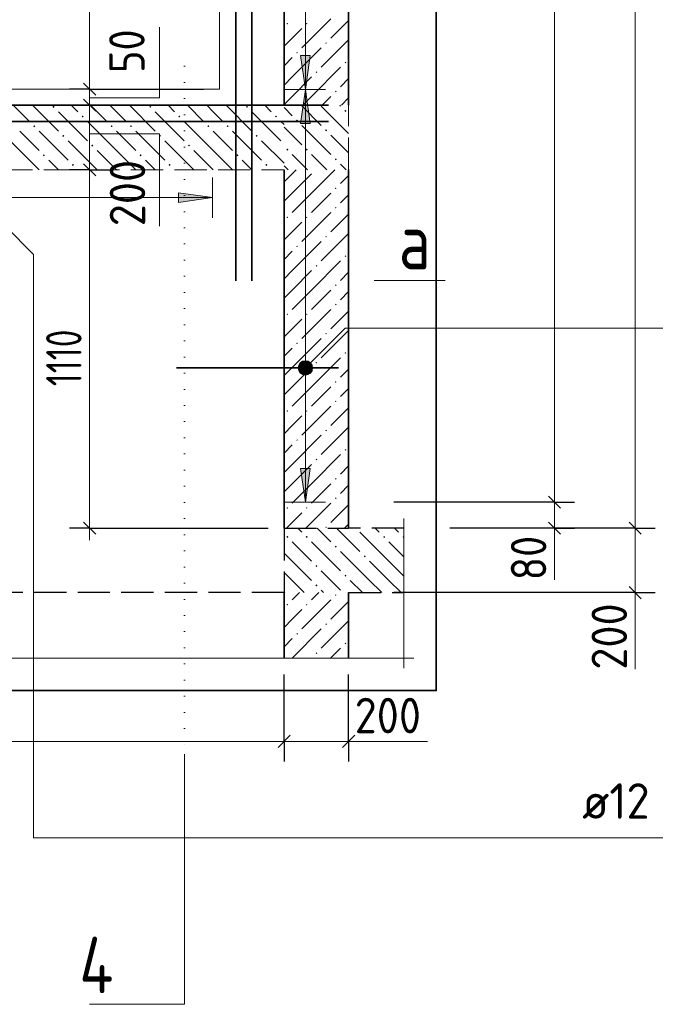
# Model space of a CAD drawing. Header units: millimetres. Extents: x 0 to 50400, y 0 to 35640.
# Tile 15 of 20: x 40221 to 44951, y 16908 to 24229. Entities that reach past the tile are written whole.
import ezdxf

# ---------------------------------------------------------------- set-up
doc = ezdxf.new("R2010")
doc.units = ezdxf.units.MM
doc.linetypes.add('______2', pattern=[324, 240, -84])
doc.linetypes.add('______9', pattern=[120, 0, -120])
for name, color, linetype, lineweight in [('Standard', 7, 'Continuous', 25), ('Высотные отметки', 7, 'Continuous', 25), ('ЖБ Лестница', 52, 'Continuous', 25), ('ЖБ Перекрытие верхний уровень', 7, 'Continuous', 35), ('ЖБ Стена верхний уровень', 7, 'Continuous', 35), ('Общий02', 7, 'Continuous', 18), ('Позиционная метка линия выноска', 7, 'Continuous', 13), ('Размерная линия_ общее', 7, 'Continuous', 13), ('Сечения символ', 7, 'Continuous', 25)]:
    doc.layers.add(name, color=color, linetype=linetype, lineweight=lineweight)
doc.layers.add('Размерная выноска', color=7, linetype='Continuous')
for name, color, linetype, true_color in [('Стена ДОП П-обр. неравн', 7, 'Continuous', 0xa0a0a0), ('Стена обрамление Г-обр.', 7, 'Continuous', 0xa0a0a0), ('Стена обрамление П-обр.', 7, 'Continuous', 0xa0a0a0)]:
    doc.layers.add(name, color=color, linetype=linetype, true_color=true_color)
doc.styles.add('ISOCPEUR', font='txt')

msp = doc.modelspace()

# ---------------------------------------------------------------- hatches: boundary and pattern name
at = {"layer": 'ЖБ Лестница', "linetype": 'Continuous', "lineweight": 18, "transparency": 33554687}
for points in [[(40465.5, 23580.9), (40473.3, 23588.7), (40481.1, 23580.9), (40473.3, 23573.1)], [(41185.5, 23580.9), (41193.3, 23588.7), (41201.1, 23580.9), (41193.3, 23573.1)], [(41905.5, 23580.9), (41913.3, 23588.7), (41921.1, 23580.9), (41913.3, 23573.1)], [(40681.5, 23508.9), (40689.3, 23516.7), (40697.1, 23508.9), (40689.3, 23501.1)], [(41401.5, 23508.9), (41409.3, 23516.7), (41417.1, 23508.9), (41409.3, 23501.1)], [(42121.5, 23508.9), (42129.3, 23516.7), (42137.1, 23508.9), (42129.3, 23501.1)], [(42637.6, 23550.8), (42645.4, 23558.6), (42653.2, 23550.8), (42645.4, 23543)], [(40321.5, 23436.9), (40329.3, 23444.7), (40337.1, 23436.9), (40329.3, 23429.1)], [(40897.5, 23436.9), (40905.3, 23444.7), (40913.1, 23436.9), (40905.3, 23429.1)], [(41041.5, 23436.9), (41049.3, 23444.7), (41057.1, 23436.9), (41049.3, 23429.1)], [(41617.5, 23436.9), (41625.3, 23444.7), (41633.1, 23436.9), (41625.3, 23429.1)], [(41761.5, 23436.9), (41769.3, 23444.7), (41777.1, 23436.9), (41769.3, 23429.1)], [(42277.6, 23478.8), (42285.4, 23486.6), (42293.2, 23478.8), (42285.4, 23471)], [(40537.5, 23364.9), (40545.3, 23372.7), (40553.1, 23364.9), (40545.3, 23357.1)], [(41257.5, 23364.9), (41265.3, 23372.7), (41273.1, 23364.9), (41265.3, 23357.1)], [(41977.5, 23364.9), (41985.3, 23372.7), (41993.1, 23364.9), (41985.3, 23357.1)], [(42493.6, 23406.8), (42501.4, 23414.6), (42509.2, 23406.8), (42501.4, 23399)], [(40753.5, 23292.9), (40761.3, 23300.7), (40769.1, 23292.9), (40761.3, 23285.1)], [(41473.5, 23292.9), (41481.3, 23300.7), (41489.1, 23292.9), (41481.3, 23285.1)], [(40393.5, 23220.9), (40401.3, 23228.7), (40409.1, 23220.9), (40401.3, 23213.1)], [(41113.5, 23220.9), (41121.3, 23228.7), (41129.1, 23220.9), (41121.3, 23213.1)], [(41833.5, 23220.9), (41841.3, 23228.7), (41849.1, 23220.9), (41841.3, 23213.1)], [(42205.6, 23262.8), (42213.4, 23270.6), (42221.2, 23262.8), (42213.4, 23255)], [(42349.6, 23262.8), (42357.4, 23270.6), (42365.2, 23262.8), (42357.4, 23255)], [(40609.5, 23148.9), (40617.3, 23156.7), (40625.1, 23148.9), (40617.3, 23141.1)], [(41329.5, 23148.9), (41337.3, 23156.7), (41345.1, 23148.9), (41337.3, 23141.1)], [(42049.5, 23148.9), (42057.3, 23156.7), (42065.1, 23148.9), (42057.3, 23141.1)], [(42565.6, 23190.8), (42573.4, 23198.6), (42581.2, 23190.8), (42573.4, 23183)]]:
    msp.add_hatch(color=7, dxfattribs=at).paths.add_polyline_path(points, flags=16)
at = {"layer": 'ЖБ Перекрытие верхний уровень', "linetype": 'Continuous', "lineweight": 18, "transparency": 33554687}
for points in [[(42719.2, 20448.9), (42717.4, 20447), (42715.5, 20448.9)], [(42205.6, 20382.8), (42213.4, 20390.6), (42221.2, 20382.8), (42213.4, 20375)], [(42349.6, 20382.8), (42357.4, 20390.6), (42365.2, 20382.8), (42357.4, 20375)], [(42925.6, 20382.8), (42933.4, 20390.6), (42941.2, 20382.8), (42933.4, 20375)], [(43069.6, 20382.8), (43077.4, 20390.6), (43081.1, 20386.9), (43081.1, 20378.8), (43077.4, 20375)], [(42565.6, 20310.8), (42573.4, 20318.6), (42581.2, 20310.8), (42573.4, 20303)], [(42781.6, 20238.8), (42789.4, 20246.6), (42797.2, 20238.8), (42789.4, 20231)], [(42421.6, 20166.8), (42429.4, 20174.6), (42437.2, 20166.8), (42429.4, 20159)], [(42637.6, 20094.8), (42645.4, 20102.6), (42653.2, 20094.8), (42645.4, 20087)], [(42421.6, 20022.8), (42429.4, 20030.6), (42437.2, 20022.8), (42429.4, 20015)]]:
    msp.add_hatch(color=7, dxfattribs=at).paths.add_polyline_path(points, flags=16)
at = {"layer": 'ЖБ Стена верхний уровень', "linetype": 'Continuous', "lineweight": 18, "transparency": 33554687}
for points in [[(42207.4, 24198.8), (42213.4, 24204.8), (42219.4, 24198.8), (42213.4, 24192.8)], [(42351.4, 24198.8), (42357.4, 24204.8), (42363.4, 24198.8), (42357.4, 24192.8)], [(42495.4, 24054.8), (42501.4, 24060.8), (42507.4, 24054.8), (42501.4, 24048.8)], [(42279.4, 23982.8), (42285.4, 23988.8), (42291.4, 23982.8), (42285.4, 23976.8)], [(42639.4, 23910.8), (42645.4, 23916.8), (42651.4, 23910.8), (42645.4, 23904.8)], [(42423.4, 23838.8), (42429.4, 23844.8), (42435.4, 23838.8), (42429.4, 23832.8)], [(42567.4, 23694.8), (42573.4, 23700.8), (42579.4, 23694.8), (42573.4, 23688.8)], [(42567.4, 22974.8), (42573.4, 22980.8), (42579.4, 22974.8), (42573.4, 22968.8)], [(42567.4, 22830.8), (42573.4, 22836.8), (42579.4, 22830.8), (42573.4, 22824.8)], [(42207.4, 22758.8), (42213.4, 22764.8), (42219.4, 22758.8), (42213.4, 22752.8)], [(42351.4, 22758.8), (42357.4, 22764.8), (42363.4, 22758.8), (42357.4, 22752.8)], [(42279.4, 22542.8), (42285.4, 22548.8), (42291.4, 22542.8), (42285.4, 22536.8)], [(42495.4, 22614.8), (42501.4, 22620.8), (42507.4, 22614.8), (42501.4, 22608.8)], [(42639.4, 22470.8), (42645.4, 22476.8), (42651.4, 22470.8), (42645.4, 22464.8)], [(42423.4, 22398.8), (42429.4, 22404.8), (42435.4, 22398.8), (42429.4, 22392.8)], [(42567.4, 22254.8), (42573.4, 22260.8), (42579.4, 22254.8), (42573.4, 22248.8)], [(42567.4, 22110.8), (42573.4, 22116.8), (42579.4, 22110.8), (42573.4, 22104.8)], [(42207.4, 22038.8), (42213.4, 22044.8), (42219.4, 22038.8), (42213.4, 22032.8)], [(42351.4, 22038.8), (42357.4, 22044.8), (42363.4, 22038.8), (42357.4, 22032.8)], [(42495.4, 21894.8), (42501.4, 21900.8), (42507.4, 21894.8), (42501.4, 21888.8)], [(42279.4, 21822.8), (42285.4, 21828.8), (42291.4, 21822.8), (42285.4, 21816.8)], [(42639.4, 21750.8), (42645.4, 21756.8), (42651.4, 21750.8), (42645.4, 21744.8)], [(42423.4, 21678.8), (42429.4, 21684.8), (42435.4, 21678.8), (42429.4, 21672.8)], [(42567.4, 21534.8), (42573.4, 21540.8), (42579.4, 21534.8), (42573.4, 21528.8)], [(42567.4, 21390.8), (42573.4, 21396.8), (42579.4, 21390.8), (42573.4, 21384.8)], [(42207.4, 21318.8), (42213.4, 21324.8), (42219.4, 21318.8), (42213.4, 21312.8)], [(42351.4, 21318.8), (42357.4, 21324.8), (42363.4, 21318.8), (42357.4, 21312.8)], [(42495.4, 21174.8), (42501.4, 21180.8), (42507.4, 21174.8), (42501.4, 21168.8)], [(42279.4, 21102.8), (42285.4, 21108.8), (42291.4, 21102.8), (42285.4, 21096.8)], [(42639.4, 21030.8), (42645.4, 21036.8), (42651.4, 21030.8), (42645.4, 21024.8)], [(42423.4, 20958.8), (42429.4, 20964.8), (42435.4, 20958.8), (42429.4, 20952.8)], [(42567.4, 20814.8), (42573.4, 20820.8), (42579.4, 20814.8), (42573.4, 20808.8)], [(42567.4, 20670.8), (42573.4, 20676.8), (42579.4, 20670.8), (42573.4, 20664.8)], [(42207.4, 20598.8), (42213.4, 20604.8), (42219.4, 20598.8), (42213.4, 20592.8)], [(42351.4, 20598.8), (42357.4, 20604.8), (42363.4, 20598.8), (42357.4, 20592.8)], [(42495.4, 20454.8), (42501.4, 20460.8), (42507.4, 20454.8), (42501.4, 20448.9)], [(42567.4, 19950.8), (42573.4, 19956.8), (42579.4, 19950.8), (42573.4, 19944.8)], [(42207.4, 19878.8), (42213.4, 19884.8), (42219.4, 19878.8), (42213.4, 19872.8)], [(42351.4, 19878.8), (42357.4, 19884.8), (42363.4, 19878.8), (42357.4, 19872.8)], [(42495.4, 19734.8), (42501.4, 19740.8), (42507.4, 19734.8), (42501.4, 19728.8)], [(42279.4, 19662.8), (42285.4, 19668.8), (42291.4, 19662.8), (42285.4, 19656.8)], [(42639.4, 19590.8), (42645.4, 19596.8), (42651.4, 19590.8), (42645.4, 19584.8)], [(42423.4, 19518.8), (42429.4, 19524.8), (42435.4, 19518.8), (42429.4, 19512.8)]]:
    msp.add_hatch(color=7, dxfattribs=at).paths.add_polyline_path(points, flags=16)
at = {"layer": 'Общий02', "linetype": 'Continuous', "lineweight": 13, "transparency": 33554687}
for points in [[(42311.1, 23961.9), (42347.1, 23709.9), (42383.1, 23961.9)], [(42311.1, 20892.9), (42347.1, 20640.9), (42383.1, 20892.9)]]:
    msp.add_hatch(color=7, dxfattribs=at).paths.add_polyline_path(points)
for points in [[(42311.1, 23457.9), (42347.1, 23709.9), (42383.1, 23457.9)], [(41403.3, 22942.5), (41655.3, 22906.5), (41403.3, 22870.5)]]:
    msp.add_hatch(color=7, dxfattribs=at).paths.add_polyline_path(points, flags=16)
at = {"layer": 'Позиционная метка линия выноска', "linetype": 'Continuous', "lineweight": 13, "transparency": 33554687}
for points in [[(42385.2, 21601.1), (42308.9, 21677.4), (42295.1, 21653)], [(42399, 21625.5), (42333.3, 21691.2), (42308.9, 21677.4)], [(42399, 21625.5), (42308.9, 21677.4), (42385.2, 21601.1)], [(42399, 21653), (42360.8, 21691.2), (42333.3, 21691.2)], [(42399, 21653), (42333.3, 21691.2), (42399, 21625.5)], [(42360.8, 21691.2), (42399, 21653), (42385.2, 21677.4)], [(42385.2, 21601.1), (42295.1, 21653), (42360.8, 21587.3)], [(42360.8, 21587.3), (42295.1, 21653), (42295.1, 21625.5)], [(42360.8, 21587.3), (42295.1, 21625.5), (42333.3, 21587.3)], [(42333.3, 21587.3), (42295.1, 21625.5), (42308.9, 21601.1)]]:
    msp.add_hatch(color=7, dxfattribs=at).paths.add_polyline_path(points)

# ---------------------------------------------------------------- linework, layer by layer
at = {"layer": 'Standard', "color": 7, "linetype": 'Continuous', "lineweight": 13, "transparency": 33554687}
for p, q in [((44200.4, 29760.9), (44200.4, 20640.9)), ((44200.4, 20640.9), (44200.4, 20448.9)), ((44200.4, 20448.9), (44200.4, 20358.9)), ((36909.3, 18863), (42189.3, 18863)), ((42189.3, 18863), (42669.3, 18863)), ((42669.3, 18863), (42759.3, 18863))]:
    msp.add_line(p, q, dxfattribs=at)
at = {"layer": 'Standard', "color": 7, "linetype": 'Continuous', "lineweight": 25, "transparency": 33554687}
for p, q in [((44155.4, 20685.9), (44245.4, 20595.9)), ((44155.4, 20493.9), (44245.4, 20403.9)), ((42144.3, 18818), (42234.3, 18908)), ((42624.3, 18818), (42714.3, 18908))]:
    msp.add_line(p, q, dxfattribs=at)
at = {"layer": 'Standard', "color": 7, "linetype": 'Continuous', "lineweight": -3, "transparency": 33554687}
for p, q in [((44200.4, 20640.9), (44050.4, 20640.9)), ((44200.4, 20640.9), (44350.4, 20640.9)), ((44200.4, 20448.9), (44050.4, 20448.9)), ((44200.4, 20448.9), (44350.4, 20448.9)), ((42189.3, 18863), (42189.3, 19013)), ((42669.3, 18863), (42669.3, 19013)), ((42189.3, 18863), (42189.3, 18713)), ((42669.3, 18863), (42669.3, 18713))]:
    msp.add_line(p, q, dxfattribs=at)
at = {"layer": 'Standard', "color": 254, "linetype": 'Continuous', "lineweight": 35, "true_color": 0xc4c4ff, "transparency": 33554687}
msp.add_lwpolyline([(32755.3, 19240.4), (43321.1, 19240.4), (43321.1, 31936.5), (32755.3, 31936.5), (32755.3, 19240.4)], dxfattribs=at)
at = {"layer": 'Standard', "color": 7, "linetype": 'Continuous', "lineweight": -3, "transparency": 33554687}
for points in [[(44200.4, 20640.9), (44180, 20640.9), (44180, 20640.9), (43005.2, 20640.9)], [(44200.4, 20448.9), (44180, 20448.9), (44180, 20448.9), (43421.9, 20448.9)], [(42189.3, 18863), (42189.3, 18883.4), (42189.3, 18883.4), (42189.3, 19360.4)], [(42669.3, 18863), (42669.3, 18883.4), (42669.3, 18883.4), (42669.3, 19360.4)]]:
    msp.add_lwpolyline(points, dxfattribs=at)
at = {"layer": 'Высотные отметки', "color": 7, "linetype": 'Continuous', "lineweight": 13, "transparency": 33554687}
msp.add_line((40629.3, 23712.9), (39729.3, 23712.9), dxfattribs=at)
msp.add_line((40629.3, 23712.9), (39729.3, 23712.9), dxfattribs=at)
at = {"layer": 'ЖБ Лестница', "color": 7, "linetype": '______2', "lineweight": 13, "transparency": 33554687}
for p, q in [((42189.3, 23592.9), (38781.3, 23592.9)), ((42669.3, 23112.9), (42669.3, 23592.9)), ((38781.3, 23112.9), (42189.3, 23112.9))]:
    msp.add_line(p, q, dxfattribs=at)
at = {"layer": 'ЖБ Лестница', "color": 9, "linetype": 'Continuous', "lineweight": 18, "true_color": 0xc7c7c7, "transparency": 33554687}
for p, q in [((40221.3, 23544.9), (40173.3, 23592.9)), ((40317.3, 23592.9), (40509.3, 23400.9)), ((40605.3, 23592.9), (40653.3, 23544.9)), ((40749.3, 23592.9), (40869.3, 23472.9)), ((40941.3, 23544.9), (40893.3, 23592.9)), ((41037.3, 23592.9), (41229.3, 23400.9)), ((41325.3, 23592.9), (41373.3, 23544.9)), ((41469.3, 23592.9), (41589.3, 23472.9)), ((41661.3, 23544.9), (41613.3, 23592.9)), ((41757.3, 23592.9), (41949.3, 23400.9)), ((42045.3, 23592.9), (42093.3, 23544.9)), ((42189.3, 23574.9), (42249.4, 23514.8)), ((42315.4, 23592.9), (42465.4, 23442.8)), ((42465.4, 23586.8), (42669.3, 23382.9)), ((42609.4, 23586.8), (42603.4, 23592.9)), ((40293.3, 23472.9), (40221.3, 23544.9)), ((40509.3, 23544.9), (40725.3, 23328.9)), ((41013.3, 23472.9), (40941.3, 23544.9)), ((41229.3, 23544.9), (41445.3, 23328.9)), ((41733.3, 23472.9), (41661.3, 23544.9)), ((41949.3, 23544.9), (42165.3, 23328.9)), ((40221.3, 23256.9), (40005.3, 23472.9)), ((40941.3, 23256.9), (40725.3, 23472.9)), ((41661.3, 23256.9), (41445.3, 23472.9)), ((42189.3, 23448.9), (42165.3, 23472.9)), ((42249.4, 23370.8), (42189.3, 23430.9)), ((42321.4, 23442.8), (42537.4, 23226.8)), ((40221.3, 23400.9), (40365.3, 23256.9)), ((40365.3, 23400.9), (40581.3, 23184.9)), ((40941.3, 23400.9), (41085.3, 23256.9)), ((41085.3, 23400.9), (41301.3, 23184.9)), ((41661.3, 23400.9), (41805.3, 23256.9)), ((41805.3, 23400.9), (42021.3, 23184.9)), ((42321.4, 23298.8), (42249.4, 23370.8)), ((42537.4, 23370.8), (42669.3, 23238.9)), ((40797.3, 23112.9), (40581.3, 23328.9)), ((41517.3, 23112.9), (41301.3, 23328.9)), ((42189.3, 23160.9), (42021.3, 23328.9)), ((40221.3, 23256.9), (40365.3, 23112.9)), ((40797.3, 23256.9), (40941.3, 23112.9)), ((40941.3, 23256.9), (41085.3, 23112.9)), ((41517.3, 23256.9), (41661.3, 23112.9)), ((41661.3, 23256.9), (41805.3, 23112.9)), ((42249.4, 23226.8), (42363.3, 23112.9)), ((42393.4, 23226.8), (42507.3, 23112.9)), ((40509.3, 23112.9), (40437.3, 23184.9)), ((41229.3, 23112.9), (41157.3, 23184.9)), ((41949.3, 23112.9), (41877.3, 23184.9)), ((42219.4, 23112.9), (42189.3, 23142.9)), ((42651.4, 23112.9), (42609.4, 23154.8))]:
    msp.add_line(p, q, dxfattribs=at)
at = {"layer": 'ЖБ Перекрытие верхний уровень', "color": 7, "linetype": '______2', "lineweight": 25, "transparency": 33554687}
for p, q in [((42189.3, 20448.9), (42189.3, 19968.9)), ((43081.1, 20448.9), (42669.3, 20448.9)), ((42669.3, 19968.9), (43081.1, 19968.9))]:
    msp.add_line(p, q, dxfattribs=at)
at = {"layer": 'ЖБ Перекрытие верхний уровень', "color": 9, "linetype": 'Continuous', "lineweight": 18, "true_color": 0xc7c7c7, "transparency": 33554687}
for p, q in [((42321.4, 20418.8), (42291.3, 20448.9)), ((42435.3, 20448.9), (42537.4, 20346.8)), ((42579.3, 20448.9), (42753.4, 20274.8)), ((42867.3, 20448.9), (42897.4, 20418.8)), ((43041.4, 20418.8), (43011.3, 20448.9)), ((42969.4, 20202.8), (42753.4, 20418.8)), ((42249.4, 20346.8), (42393.4, 20202.8)), ((42393.4, 20346.8), (42609.4, 20130.8)), ((42969.4, 20346.8), (43081.1, 20235.1)), ((42249.4, 20202.8), (42189.3, 20262.9)), ((42825.4, 20058.8), (42609.4, 20274.8)), ((42249.4, 20202.8), (42393.4, 20058.8)), ((42825.4, 20202.8), (42969.4, 20058.8)), ((42969.4, 20202.8), (43081.1, 20091.1)), ((42189.3, 20118.9), (42249.4, 20058.8)), ((42537.4, 20058.8), (42465.4, 20130.8)), ((42249.4, 20058.8), (42339.3, 19968.9)), ((42465.4, 19986.8), (42483.3, 19968.9)), ((42609.4, 19986.8), (42537.4, 20058.8)), ((42681.4, 20058.8), (42771.3, 19968.9)), ((42825.4, 20058.8), (42915.4, 19968.9)), ((42969.4, 20058.8), (43059.3, 19968.9)), ((42189.3, 19974.9), (42195.3, 19968.9))]:
    msp.add_line(p, q, dxfattribs=at)
at = {"layer": 'ЖБ Стена верхний уровень', "color": 7, "linetype": 'Continuous', "lineweight": 18, "transparency": 33554687}
for p in [(41709.3, 30192.9), (38349.3, 23712.9)]:
    msp.add_line(p, (41709.3, 23712.9), dxfattribs=at)
at = {"layer": 'ЖБ Стена верхний уровень', "color": 7, "linetype": 'Continuous', "lineweight": 35, "transparency": 33554687}
for p, q in [((42189.3, 30192.9), (42189.3, 23592.9)), ((42669.3, 23592.9), (42669.3, 30192.9)), ((42189.3, 23112.9), (42189.3, 20448.9)), ((42669.3, 20448.9), (42669.3, 23112.9)), ((42189.3, 19968.9), (42189.3, 19480.4)), ((42669.3, 19480.4), (42669.3, 19968.9))]:
    msp.add_line(p, q, dxfattribs=at)
at = {"layer": 'ЖБ Стена верхний уровень', "color": 251, "linetype": 'Continuous', "lineweight": 18, "true_color": 0x494949, "transparency": 33554687}
for p, q in [((42537.4, 24234.8), (42321.4, 24018.8)), ((42249.4, 24090.8), (42321.4, 24162.8)), ((42669.3, 24222.8), (42537.4, 24090.8)), ((42189.3, 24030.8), (42249.4, 24090.8)), ((42249.4, 23802.8), (42465.4, 24018.8)), ((42669.3, 24078.8), (42465.4, 23874.8)), ((42249.4, 23946.8), (42189.3, 23886.8)), ((42393.4, 23658.8), (42609.4, 23874.8)), ((42249.4, 23802.8), (42189.3, 23742.8)), ((42393.4, 23802.8), (42249.4, 23658.8)), ((42669.3, 23790.8), (42609.4, 23730.8)), ((42249.4, 23658.8), (42189.3, 23598.8)), ((42393.4, 23658.8), (42327.4, 23592.9)), ((42537.4, 23658.8), (42471.4, 23592.9)), ((42615.4, 23592.9), (42669.3, 23646.8)), ((42249.4, 23082.8), (42189.3, 23022.8)), ((42249.4, 23082.8), (42279.4, 23112.9)), ((42393.4, 23082.8), (42249.4, 22938.8)), ((42393.4, 22938.8), (42567.4, 23112.9)), ((42669.3, 23070.8), (42609.4, 23010.8)), ((42249.4, 22938.8), (42189.3, 22878.8)), ((42393.4, 22938.8), (42249.4, 22794.8)), ((42537.4, 22938.8), (42393.4, 22794.8)), ((42609.4, 22866.8), (42669.3, 22926.8)), ((42537.4, 22794.8), (42321.4, 22578.8)), ((42669.3, 22782.8), (42537.4, 22650.8)), ((42249.4, 22650.8), (42321.4, 22722.8)), ((42189.3, 22590.8), (42249.4, 22650.8)), ((42669.3, 22638.8), (42465.4, 22434.8)), ((42249.4, 22362.8), (42465.4, 22578.8)), ((42249.4, 22506.8), (42189.3, 22446.8)), ((42393.4, 22218.8), (42609.4, 22434.8)), ((42249.4, 22362.8), (42189.3, 22302.8)), ((42393.4, 22362.8), (42249.4, 22218.8)), ((42669.3, 22350.8), (42609.4, 22290.8)), ((42249.4, 22218.8), (42189.3, 22158.8)), ((42393.4, 22218.8), (42249.4, 22074.8)), ((42537.4, 22218.8), (42393.4, 22074.8)), ((42609.4, 22146.8), (42669.3, 22206.8)), ((42537.4, 22074.8), (42321.4, 21858.8)), ((42669.3, 22062.8), (42537.4, 21930.8)), ((42249.4, 21930.8), (42321.4, 22002.8)), ((42189.3, 21870.8), (42249.4, 21930.8)), ((42669.3, 21918.8), (42465.4, 21714.8)), ((42249.4, 21642.8), (42465.4, 21858.8)), ((42249.4, 21786.8), (42189.3, 21726.8)), ((42393.4, 21498.8), (42609.4, 21714.8)), ((42249.4, 21642.8), (42189.3, 21582.8)), ((42393.4, 21642.8), (42249.4, 21498.8)), ((42669.3, 21630.8), (42609.4, 21570.8)), ((42249.4, 21498.8), (42189.3, 21438.8)), ((42393.4, 21498.8), (42249.4, 21354.8)), ((42537.4, 21498.8), (42393.4, 21354.8)), ((42609.4, 21426.8), (42669.3, 21486.8)), ((42537.4, 21354.8), (42321.4, 21138.8)), ((42669.3, 21342.8), (42537.4, 21210.8)), ((42249.4, 21210.8), (42321.4, 21282.8)), ((42189.3, 21150.8), (42249.4, 21210.8)), ((42669.3, 21198.8), (42465.4, 20994.8)), ((42249.4, 20922.8), (42465.4, 21138.8)), ((42249.4, 21066.8), (42189.3, 21006.8)), ((42393.4, 20778.8), (42609.4, 20994.8)), ((42249.4, 20922.8), (42189.3, 20862.8)), ((42393.4, 20922.8), (42249.4, 20778.8)), ((42669.3, 20910.8), (42609.4, 20850.8)), ((42249.4, 20778.8), (42189.3, 20718.8)), ((42393.4, 20778.8), (42249.4, 20634.8)), ((42537.4, 20778.8), (42393.4, 20634.8)), ((42609.4, 20706.8), (42669.3, 20766.8)), ((42537.4, 20634.8), (42351.4, 20448.9)), ((42669.3, 20622.8), (42537.4, 20490.8)), ((42249.4, 20490.8), (42321.4, 20562.8)), ((42207.4, 20448.9), (42249.4, 20490.8)), ((42669.3, 20478.8), (42639.4, 20448.9)), ((42303.4, 19968.9), (42249.4, 19914.8)), ((42537.4, 19914.8), (42321.4, 19698.8)), ((42447.4, 19968.9), (42393.4, 19914.8)), ((42249.4, 19770.8), (42321.4, 19842.8)), ((42669.3, 19902.8), (42537.4, 19770.8)), ((42189.3, 19710.8), (42249.4, 19770.8)), ((42249.4, 19482.8), (42465.4, 19698.8)), ((42669.3, 19758.8), (42465.4, 19554.8)), ((42249.4, 19626.8), (42189.3, 19566.8)), ((42534.9, 19480.4), (42609.4, 19554.8)), ((42249.4, 19482.8), (42246.9, 19480.4)), ((42393.4, 19482.8), (42390.9, 19480.4))]:
    msp.add_line(p, q, dxfattribs=at)
at = {"layer": 'ЖБ Стена верхний уровень', "color": 253, "linetype": '______2', "lineweight": -3, "true_color": 0xababab, "transparency": 33554687}
for p, q in [((42189.3, 20448.9), (42669.3, 20448.9)), ((44731.7, 20448.9), (43936.4, 20448.9)), ((42189.3, 19968.9), (34749.3, 19968.9))]:
    msp.add_line(p, q, dxfattribs=at)
at = {"layer": 'Общий02', "color": 251, "linetype": 'Continuous', "lineweight": 13, "true_color": 0x494949, "transparency": 33554687}
for p, q in [((42347.1, 30096.3), (42347.1, 23709.9)), ((42383.1, 23961.9), (42311.1, 23961.9)), ((42311.1, 23961.9), (42347.1, 23709.9)), ((42347.1, 23961.9), (42347.1, 23979.9)), ((42347.1, 23709.9), (42383.1, 23961.9)), ((42497.1, 23709.9), (42197.1, 23709.9)), ((42497.1, 23709.9), (42197.1, 23709.9)), ((42311.1, 23457.9), (42347.1, 23709.9)), ((42347.1, 23709.9), (42347.1, 23709.9)), ((42347.1, 23709.9), (42347.1, 23709.9)), ((42347.1, 23709.9), (42347.1, 23709.9)), ((42347.1, 23709.9), (42347.1, 20640.9)), ((42347.1, 23709.9), (42347.1, 23709.9)), ((42347.1, 23709.9), (42347.1, 23709.9)), ((42347.1, 23709.9), (42347.1, 23709.9)), ((42347.1, 23709.9), (42383.1, 23457.9)), ((42383.1, 23457.9), (42311.1, 23457.9)), ((42347.1, 23457.9), (42347.1, 23439.9)), ((41655.3, 22756.5), (41655.3, 23056.5)), ((41403.3, 22870.5), (41403.3, 22942.5)), ((41403.3, 22942.5), (41655.3, 22906.5)), ((41655.3, 22906.5), (38462.1, 22906.5)), ((41403.3, 22906.5), (41385.3, 22906.5)), ((41655.3, 22906.5), (41403.3, 22870.5)), ((41655.3, 22906.5), (41655.3, 22906.5)), ((41655.3, 22906.5), (41655.3, 22906.5)), ((41655.3, 22906.5), (41655.3, 22906.5)), ((42383.1, 20892.9), (42311.1, 20892.9)), ((42311.1, 20892.9), (42347.1, 20640.9)), ((42347.1, 20892.9), (42347.1, 20910.9)), ((42347.1, 20640.9), (42383.1, 20892.9)), ((42497.1, 20640.9), (42197.1, 20640.9)), ((42347.1, 20640.9), (42347.1, 20640.9)), ((42347.1, 20640.9), (42347.1, 20640.9)), ((42347.1, 20640.9), (42347.1, 20640.9))]:
    msp.add_line(p, q, dxfattribs=at)
at = {"layer": 'Позиционная метка линия выноска', "color": 7, "linetype": 'Continuous', "lineweight": 13, "transparency": 33554687}
for p, q in [((43387.1, 22290.2), (42859.1, 22290.2)), ((42308.9, 21677.4), (42308.9, 21677.4)), ((42385.2, 21677.4), (42385.2, 21677.4)), ((42308.9, 21601.1), (42308.9, 21601.1)), ((42385.2, 21601.1), (42385.2, 21601.1))]:
    msp.add_line(p, q, dxfattribs=at)
for points in [[(47341.2, 18146.7), (40324.5, 18146.7), (40324.5, 22484.1), (39902.1, 22906.5)], [(47548.5, 21934.7), (42642.5, 21934.7), (42347.1, 21639.3)]]:
    msp.add_lwpolyline(points, dxfattribs=at)
msp.add_circle((42347.1, 21639.3), 54, dxfattribs=at)
at = {"layer": 'Размерная выноска', "color": 7, "linetype": 'Continuous', "lineweight": 13, "transparency": 33554687}
for p, q in [((41262.7, 23648.2), (41262.7, 24173.8)), ((40741.9, 23648.2), (41262.7, 23648.2)), ((40741.9, 23379.2), (41262.7, 23379.2)), ((41262.7, 23379.2), (41262.7, 22692.8)), ((43081.1, 20520.9), (43081.1, 19896.9)), ((44200.4, 20448.9), (44200.4, 20064.9)), ((43081.1, 20040.9), (43081.1, 19408.4)), ((44800.9, 19968.9), (44800.9, 19400.1)), ((42261.3, 19480.4), (34677.3, 19480.4)), ((42741.3, 19480.4), (42117.3, 19480.4)), ((43153.1, 19480.4), (42597.3, 19480.4)), ((42669.3, 18863), (43254.9, 18863))]:
    msp.add_line(p, q, dxfattribs=at)
at = {"layer": 'Размерная линия_ общее', "color": 7, "linetype": 'Continuous', "lineweight": 13, "transparency": 33554687}
for p, q in [((40741.9, 23712.9), (40741.9, 30192.9)), ((44800.9, 30192.9), (44800.9, 20448.9)), ((40741.9, 23592.9), (40741.9, 23712.9)), ((40741.9, 23112.9), (40741.9, 23592.9)), ((40741.9, 20448.9), (40741.9, 20358.9)), ((44800.9, 20448.9), (44800.9, 19968.9)), ((44800.9, 19968.9), (44800.9, 19878.9))]:
    msp.add_line(p, q, dxfattribs=at)
at = {"layer": 'Размерная линия_ общее', "color": 7, "linetype": 'Continuous', "lineweight": 25, "transparency": 33554687}
for p, q in [((40786.9, 23667.9), (40696.9, 23757.9)), ((40786.9, 23547.9), (40696.9, 23637.9)), ((40786.9, 23067.9), (40696.9, 23157.9)), ((40786.9, 20403.9), (40696.9, 20493.9)), ((44755.9, 20493.9), (44845.9, 20403.9)), ((44755.9, 20013.9), (44845.9, 19923.9))]:
    msp.add_line(p, q, dxfattribs=at)
at = {"layer": 'Размерная линия_ общее', "color": 7, "linetype": 'Continuous', "lineweight": -3, "transparency": 33554687}
for p, q in [((40741.9, 23712.9), (40591.9, 23712.9)), ((40741.9, 23712.9), (40891.9, 23712.9)), ((40741.9, 23592.9), (40591.9, 23592.9)), ((40741.9, 23592.9), (40891.9, 23592.9)), ((40741.9, 23112.9), (40591.9, 23112.9)), ((40741.9, 23112.9), (40891.9, 23112.9)), ((40741.9, 23112.9), (40741.9, 23112.9)), ((40741.9, 20448.9), (40591.9, 20448.9)), ((40741.9, 20448.9), (40891.9, 20448.9)), ((40741.9, 20448.9), (42069.3, 20448.9)), ((44800.9, 20448.9), (44650.9, 20448.9)), ((44800.9, 20448.9), (44950.9, 20448.9)), ((44800.9, 19968.9), (44650.9, 19968.9)), ((44800.9, 19968.9), (44950.9, 19968.9))]:
    msp.add_line(p, q, dxfattribs=at)
for points in [[(40741.9, 23712.9), (41174.7, 23712.9), (41174.7, 23712.9), (41589.3, 23712.9)], [(40741.9, 23592.9), (40721.5, 23592.9), (40721.5, 23592.9), (40721.5, 23592.9), (40721.5, 23592.9), (38901.3, 23592.9)], [(44800.9, 20448.9), (44780.5, 20448.9), (44780.5, 20448.9), (43768.4, 20448.9)], [(44800.9, 19968.9), (44780.5, 19968.9), (44780.5, 19968.9), (43004.7, 19968.9)]]:
    msp.add_lwpolyline(points, dxfattribs=at)
at = {"layer": 'Размерная линия_ общее', "color": 7, "linetype": 'Continuous', "lineweight": 13, "transparency": 33554687}
msp.add_lwpolyline([(40741.9, 20448.9), (40741.9, 21440.5), (40741.9, 21440.5), (40741.9, 21489.2), (40741.9, 21489.2), (40741.9, 21603.8), (40741.9, 21603.8), (40741.9, 23112.9)], dxfattribs=at)
at = {"layer": 'Сечения символ', "color": 7, "linetype": '______9', "lineweight": 13, "transparency": 33554687}
msp.add_line((41448.6, 23882.3), (41448.6, 18768.6), dxfattribs=at)
at = {"layer": 'Сечения символ', "color": 7, "linetype": 'Continuous', "lineweight": 13, "transparency": 33554687}
msp.add_lwpolyline([(41448.6, 18768.6), (41448.6, 16908), (40740.6, 16908)], dxfattribs=at)
at = {"layer": 'Стена ДОП П-обр. неравн', "color": 7, "linetype": 'Continuous', "lineweight": 35, "transparency": 33554687}
msp.add_line((42593.7, 21639.3), (41389.5, 21639.3), dxfattribs=at)
at = {"layer": 'Стена обрамление Г-обр.', "color": 7, "linetype": 'Continuous', "lineweight": 35, "transparency": 33554687}
for p, q in [((41829.3, 22287.3), (41829.3, 31696.5)), ((41829.3, 22287.3), (41829.3, 31696.5)), ((41949.3, 22287.3), (41949.3, 31696.5)), ((41949.3, 22287.3), (41949.3, 31696.5)), ((36923.7, 23592.9), (42520.4, 23592.9)), ((36923.7, 23592.9), (42520.4, 23592.9)), ((36923.7, 23472.9), (42520.4, 23472.9)), ((36923.7, 23472.9), (42520.4, 23472.9))]:
    msp.add_line(p, q, dxfattribs=at)

# ---------------------------------------------------------------- texts
at = {"layer": 'Standard', "color": 7, "linetype": 'Continuous', "lineweight": 25, "transparency": 33554687, "insert": (44140.4, 20060.7), "char_height": 264, "width": 484.709, "attachment_point": 7, "rotation": 90, "style": 'ISOCPEUR'}
msp.add_mtext('\\W0.87;80', dxfattribs=at)
at = {"layer": 'Standard', "color": 7, "linetype": 'Continuous', "lineweight": 25, "transparency": 33554687, "insert": (42714.3, 18923), "char_height": 264, "width": 674.386, "attachment_point": 7, "style": 'ISOCPEUR'}
msp.add_mtext('\\W0.91;200', dxfattribs=at)
at = {"layer": 'Размерная линия_ общее', "color": 7, "linetype": 'Continuous', "lineweight": 25, "transparency": 33554687, "char_height": 264, "attachment_point": 7, "rotation": 90, "style": 'ISOCPEUR'}
for s, insert, width in [('\\W0.87;50', (41151.3, 23832.5), 484.709), ('\\W0.91;200', (41155.5, 22693.1), 674.395), ('\\W0.73;1110', (40681.9, 21503.7), 677.433), ('\\W0.91;200', (44740.9, 19395.9), 674.386)]:
    msp.add_mtext(s, dxfattribs=dict(at, insert=insert, width=width))
at = {"layer": 'Сечения символ', "color": 7, "linetype": 'Continuous', "lineweight": 35, "transparency": 33554687, "char_height": 420, "attachment_point": 7, "style": 'ISOCPEUR'}
for s, insert, width in [('\\W0.80;а', (43042.3, 22372.2), 503.767), ('\\W0.80;4', (40665.8, 16990), 503.778)]:
    msp.add_mtext(s, dxfattribs=dict(at, insert=insert, width=width))
at = {"layer": 'Стена обрамление П-обр.', "color": 7, "linetype": 'Continuous', "lineweight": 13, "transparency": 33554687, "insert": (44406.7, 18287.5), "char_height": 264, "width": 2580.62, "attachment_point": 7, "style": 'ISOCPEUR'}
msp.add_mtext('\\W0.96;ø12 L=3070mm ', dxfattribs=at)

doc.saveas('drawing.dxf')
